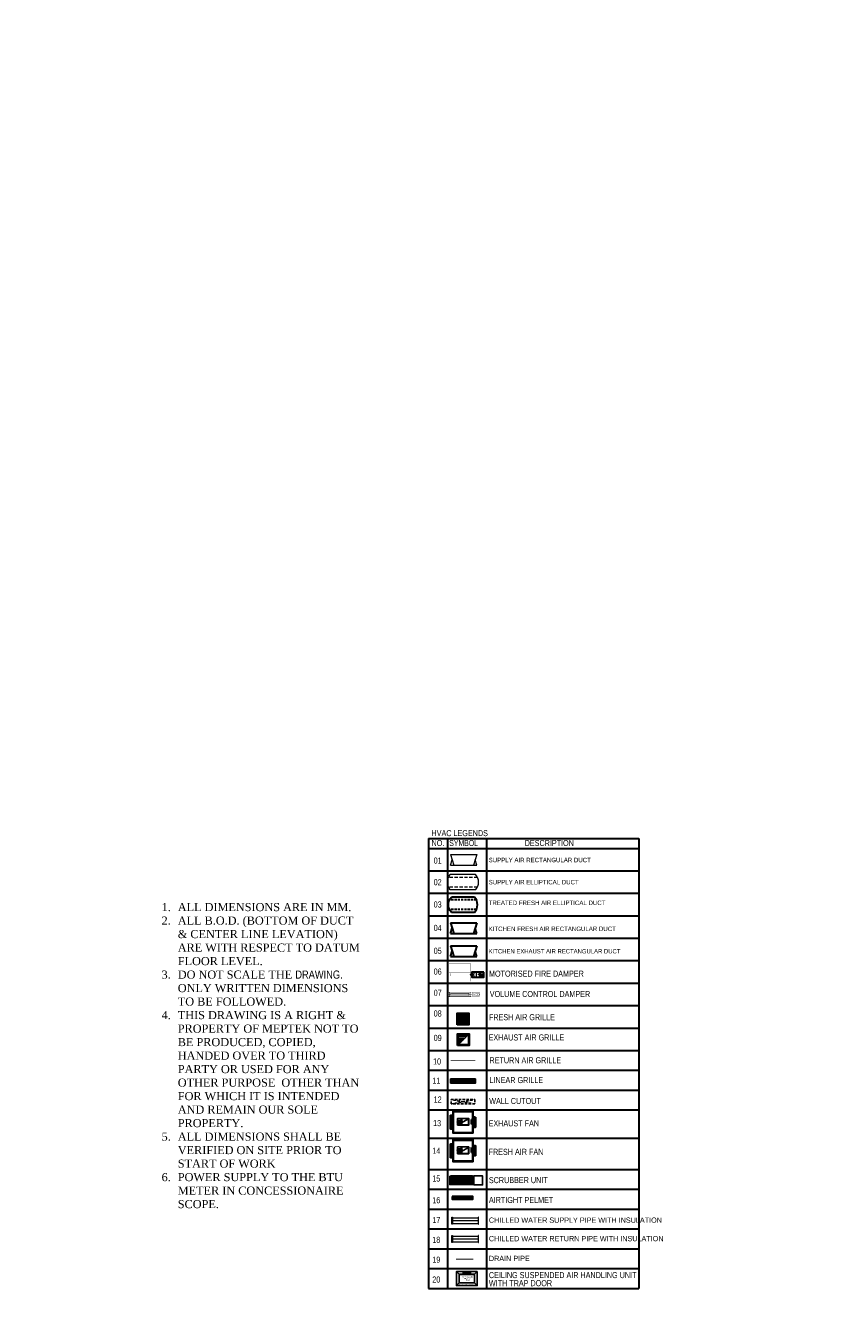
# Model space of a CAD drawing. Header units: millimetres. Extents: x -125266 to 274256, y -711690 to -301689.
# Tile 3 of 256: x -102867 to -74989, y -383583 to -339643. Entities that reach past the tile are written whole.
import ezdxf

# ---------------------------------------------------------------- set-up
doc = ezdxf.new("R2010")
doc.units = ezdxf.units.MM
doc.linetypes.add('CENTER2', pattern=[1.125, 0.75, -0.125, 0.125, -0.125])
doc.linetypes.add('HIDDEN', pattern=[0.375, 0.25, -0.125])
for name, color, linetype, lineweight in [('DT- ME-CHWS PIPE', 3, 'Continuous', 0), ('DT-ME-CHWR PIPE', 1, 'Continuous', 0), ('DT-ME-DRAIN PIPE', 150, 'Continuous', 0), ('HVAC-Kitchen Exhaust Air Duct', 30, 'Continuous', 30), ('HVAC-Kitchen Fresh Air Duct', 102, 'Continuous', 30), ('MEPTEK -VCD', 5, 'Continuous', 25), ('MEPTEK HVAC-Kitchen Fresh Air Duct', 3, 'Continuous', 30), ('MEPTEK RA DUCT', 5, 'Continuous', 30), ('MEPTEK SA DUCT', 6, 'Continuous', 9), ('MEPTEK-EAD', 30, 'Continuous', 30), ('MEPTEK-HVAC-MFD', 5, 'Continuous', 30), ('MEPTEK-KFAD', 102, 'Continuous', 30), ('MEPTEK-PALMATE', 7, 'Continuous', 30), ('MEPTEK-SHEET', 7, 'Continuous', 30), ('MEPTEK-TEXT1', 7, 'Continuous', 30)]:
    doc.layers.add(name, color=color, linetype=linetype, lineweight=lineweight)
doc.layers.add('MEPTEK-UNITS', color=1, linetype='Continuous')
doc.layers.add('MEPTEL LINEAR GRILL', color=5, linetype='Continuous')
doc.styles.get("Standard").update_dxf_attribs({"font": 'ARIALN.TTF'})
doc.styles.add('SW-TEXT-1', font='romans.shx', dxfattribs={"width": 0.9})
doc.dimstyles.new('SA DESIGN', dxfattribs={"dimtxt": 10, "dimasz": 4, "dimexe": 1, "dimexo": 1, "dimgap": 1, "dimtad": 0, "dimtih": 1, "dimtoh": 1, "dimdec": 0, "dimzin": 0, "dimdsep": 46, "dimtxsty": 'Standard', "dimcen": 0.09, "dimclrd": 7, "dimclre": 1, "dimclrt": 256, "dimadec": 0, "dimazin": 0, "dimtfac": 1, "dimtdec": 0, "dimtofl": 0, "dimtmove": 1, "dimatfit": 3, "dimfxl": 0, "dimtolj": 1, "dimtzin": 0, "dimarcsym": 0})

# ---------------------------------------------------------------- blocks, each defined once
blk = doc.blocks.new('*U1606')
at = {"const_width": 10}
for points in [[(-25, 50), (492, 50)], [(-22, 0), (514, 0), (514, 41)], [(-25, -50), (492, -50)]]:
    blk.add_lwpolyline(points, dxfattribs=at)
for points in [[(0, 50), (467, 50), (467, -50), (0, -50)], [(514, 41), (679, 41), (679, -41), (514, -41)]]:
    blk.add_lwpolyline(points, close=True, dxfattribs=at)
at = {"color": 1, "const_width": 10}
blk.add_lwpolyline([(25, 25), (442, 25), (442, -25), (25, -25)], close=True, dxfattribs=at)
at = {"insert": (531, 23), "char_height": 50, "attachment_point": 1}
blk.add_mtext_dynamic_manual_height_columns('VCD', width=59.68, gutter_width=10, heights=[0], dxfattribs=at)
blk = doc.blocks.new('*U1598')
at = {"layer": 'MEPTEK-HVAC-MFD', "const_width": 5}
for points in [[(0, 600), (-25, 600)], [(700, 600), (725, 600)], [(-25, 150), (0, 150), (0, 300), (-25, 300)], [(0, 0), (-25, 0)], [(30, 225), (0, 225)], [(700, 225), (670, 225)], [(725, 150), (700, 150), (700, 300), (725, 300)], [(700, 0), (725, 0)]]:
    blk.add_lwpolyline(points, dxfattribs=at)
at = {"layer": 'MEPTEK-HVAC-MFD'}
for points, const_width in [([(0, 600), (700, 600), (700, 300), (0, 300)], 5), ([(0, 200), (0, 250), (-25, 250), (-25, 200)], 3), ([(0, 300), (700, 300), (700, 150), (0, 150)], 5), ([(0, 0), (700, 0), (700, 150), (0, 150)], 5), ([(30, 270), (670, 270), (670, 180), (30, 180)], 5)]:
    blk.add_lwpolyline(points, close=True, dxfattribs=dict(at, const_width=const_width))
for points in [[(-466, 310), (-60, 310), (-60, 140), (-466, 140)], [(-60, 220), (-25, 220), (-25, 230), (-60, 230)]]:
    blk.add_lwpolyline(points, close=True, dxfattribs=at)
at = {"layer": 'MEPTEK-HVAC-MFD', "style": 'SW-TEXT-1', "width": 0.9}
blk.add_text('MFD', height=150, dxfattribs=at).set_placement((-468, 149))
blk = doc.blocks.new('ASDASDA')
for p, q in [((-150, 100), (150, 100)), ((-150, 50), (150, 50)), ((-150, 0), (150, 0)), ((-150, -50), (150, -50)), ((-150, -100), (150, -100))]:
    blk.add_line(p, q)
for points in [[(-175, -175), (-175, 175), (175, 175), (175, -175)], [(-150, -150), (-150, 150), (150, 150), (150, -150)]]:
    blk.add_lwpolyline(points, close=True)
blk = doc.blocks.new('SADAS')
at = {"color": 250, "lineweight": -3}
for p, q in [((-150, -150), (150, 150)), ((-150, 100), (100, 100)), ((-150, 50), (50, 50)), ((-150, 0), (0, 0)), ((-150, -50), (-50, -50)), ((-150, -100), (-100, -100))]:
    blk.add_line(p, q, dxfattribs=at)
for points in [[(-175, -175), (-175, 175), (175, 175), (175, -175)], [(-150, -150), (-150, 150), (150, 150), (150, -150)]]:
    blk.add_lwpolyline(points, close=True)
blk = doc.blocks.new('*U1605')
at = {"color": 8}
for p, q in [((25, 150), (1105, 150)), ((25, 125), (1105, 125)), ((25, 100), (1105, 100)), ((25, 75), (1105, 75)), ((25, 50), (1105, 50))]:
    blk.add_line(p, q, dxfattribs=at)
blk.add_lwpolyline([(0, 0), (0, 200), (1130, 200), (1130, 0)], close=True)
at = {"color": 1}
blk.add_lwpolyline([(25, 25), (25, 175), (1105, 175), (1105, 25)], close=True, dxfattribs=at)
blk = doc.blocks.new('SCRUBBER')
at = {"layer": 'MEPTEK-UNITS', "true_color": 0x991b1e}
h = blk.add_hatch(dxfattribs=at)
h.set_pattern_fill('ANSI31', color=244, scale=10)
h.set_pattern_definition([(45, (-503545.953, 848610.544), (-22.4506403, 22.4506403), [])])
h.paths.add_polyline_path([(-250, -260), (250, -260), (250, -970), (-250, -970)])
h.paths.add_polyline_path([(-250, -160), (250, -160), (250, 550), (-250, 550)])
at = {"ltscale": 2}
blk.add_line((250, -160), (250, -260), dxfattribs=at)
at = {"layer": 'MEPTEK-UNITS', "const_width": 5}
for points in [[(-310, 550), (-360, 550), (-360, -970), (-310, -970)], [(310, 625), (310, -1045), (-310, -1045), (-310, 625)], [(310, 550), (360, 550), (360, -970), (310, -970)]]:
    blk.add_lwpolyline(points, close=True, dxfattribs=at)
at = {"layer": 'MEPTEK-UNITS'}
blk.add_lwpolyline([(285, 600), (285, -1020), (-285, -1020), (-285, 600)], close=True, dxfattribs=at)
at = {"layer": 'MEPTEK-UNITS', "color": 244, "true_color": 0x991b1e}
for points in [[(-250, -160), (250, -160), (250, 550), (-250, 550)], [(-250, -260), (250, -260), (250, -970), (-250, -970)]]:
    blk.add_lwpolyline(points, close=True, dxfattribs=at)
at = {"layer": 'MEPTEK-UNITS', "color": 6}
blk.add_lwpolyline([(-310, -1045), (310, -1045), (310, -1645), (-310, -1645)], close=True, dxfattribs=at)
blk = doc.blocks.new('CHW-AHU')
at = {"layer": 'MEPTEK-UNITS'}
h = blk.add_hatch(color=256, dxfattribs=at)
h.dxf.hatch_style = 1
h.paths.add_polyline_path([(-44635, -346725), (-44635, -346750), (-44660, -346750), (-44660, -346700), (-44610, -346700), (-44610, -346725)])
h = blk.add_hatch(color=256, dxfattribs=at)
h.dxf.hatch_style = 1
h.paths.add_polyline_path([(-43685, -346723), (-43685, -346748), (-43660, -346748), (-43660, -346698), (-43710, -346698), (-43710, -346723)])
h = blk.add_hatch(color=256, dxfattribs=at)
h.dxf.hatch_style = 1
h.paths.add_polyline_path([(-44635, -348445), (-44635, -348420), (-44660, -348420), (-44660, -348470), (-44610, -348470), (-44610, -348445)])
h = blk.add_hatch(color=256, dxfattribs=at)
h.dxf.hatch_style = 1
h.paths.add_polyline_path([(-43685, -348443), (-43685, -348418), (-43660, -348418), (-43660, -348468), (-43710, -348468), (-43710, -348443)])
for p, q in [((-44660, -346701), (-44960, -346400)), ((-43660, -346700), (-43360, -346398)), ((-44960, -348770), (-44660, -348468)), ((-43360, -348768), (-43660, -348467))]:
    blk.add_line(p, q, dxfattribs=at)
at = {"layer": 'MEPTEK-UNITS', "color": 8}
for p, q in [((-44860, -347184), (-44860, -347984)), ((-44835, -347159), (-44835, -348009)), ((-44810, -347184), (-44810, -347984)), ((-44785, -347159), (-44785, -348009)), ((-44760, -347134), (-44760, -348034)), ((-44660, -347184), (-44760, -347184)), ((-44660, -347984), (-44760, -347984))]:
    blk.add_line(p, q, dxfattribs=at)
at = {"layer": 'MEPTEK-UNITS'}
for points in [[(-44960, -346400), (-43360, -346398), (-43360, -348768), (-44960, -348770)], [(-44660, -346700), (-43660, -346698), (-43660, -348468), (-44660, -348470)], [(-44635, -346725), (-44635, -346750), (-44660, -346750), (-44660, -346700), (-44610, -346700), (-44610, -346725)], [(-44635, -346725), (-43685, -346723), (-43685, -348443), (-44635, -348445)], [(-43685, -346723), (-43685, -346748), (-43660, -346748), (-43660, -346698), (-43710, -346698), (-43710, -346723)], [(-44635, -348445), (-44635, -348420), (-44660, -348420), (-44660, -348470), (-44610, -348470), (-44610, -348445)], [(-43685, -348443), (-43685, -348418), (-43660, -348418), (-43660, -348468), (-43710, -348468), (-43710, -348443)]]:
    blk.add_lwpolyline(points, close=True, dxfattribs=at)
at = {"layer": 'MEPTEK-UNITS', "color": 8}
for points in [[(-44860, -347184), (-44835, -347159), (-44810, -347184), (-44785, -347159), (-44760, -347184)], [(-44860, -347984), (-44835, -348009), (-44810, -347984), (-44785, -348009), (-44760, -347984)]]:
    blk.add_lwpolyline(points, dxfattribs=at)
at = {"layer": 'MEPTEK-UNITS', "char_height": 125, "attachment_point": 2, "rotation": 90}
for s, width, insert in [('9.3 TR CS-AHU ', 1145.44, (-44398, -347522)), ('{\\T0.8;1770 L x 1000 W x 610 H}', 1806.5, (-43511, -347616)), ('{\\T0.8;4300 CFM}', 888.98, (-44225, -347533)), ('{\\T0.8;HT- 610}', 419.67, (-44056, -347522))]:
    blk.add_mtext_dynamic_manual_height_columns(s, width=width, gutter_width=10, heights=[0], dxfattribs=dict(at, insert=insert))

msp = doc.modelspace()

# ---------------------------------------------------------------- hatches: boundary and pattern name
at = {"layer": 'MEPTEK-PALMATE'}
h = msp.add_hatch(dxfattribs=at)
h.set_pattern_fill('AR-B88', color=256, scale=10, angle=-540)
h.set_pattern_definition([(180, (-83430.84, -419340.97), (4e-06, -80), []), (270, (-83430.844, -419340.97), (40.000004, -80), [80, -80])])
h.paths.add_polyline_path([(-88276.4, -379686.1), (-88276.4, -379786.3), (-87562.6, -379786.3), (-87562.6, -379686.1)])
at = {"layer": 'MEPTEK-UNITS'}
h = msp.add_hatch(dxfattribs=at)
h.set_pattern_fill('ANSI31', color=256, scale=46.01466, angle=-225)
h.set_pattern_definition([(180, (-86089.6897, -377768.246), (-7e-15, -5.751832), [])])
h.paths.add_polyline_path([(-88087.6, -377172.8), (-88087.6, -377101, 0.3552028)])
h.paths.add_polyline_path([(-88087.6, -377101), (-88087.6, -377172.8, 0.0739182), (-88075.3, -377184.1), (-88075.3, -377089.8, 0.0739182)])
h = msp.add_hatch(dxfattribs=at)
h.set_pattern_fill('ANSI31', color=256, scale=46.01466, angle=-225)
h.set_pattern_definition([(180, (-86089.6897, -377768.246), (-7e-15, -5.751832), [])])
h.paths.add_polyline_path([(-88073.8, -377184.1), (-87961.9, -377184.1), (-87961.9, -377089.8), (-88073.8, -377089.8)])
h = msp.add_hatch(dxfattribs=at)
h.set_pattern_fill('ANSI31', color=256, scale=46.01466, angle=-225)
h.set_pattern_definition([(180, (-86089.6897, -378743.985), (-7e-15, -5.751832), [])])
h.paths.add_polyline_path([(-88087.6, -378148.5), (-88087.6, -378076.8, 0.3552028)])
h.paths.add_polyline_path([(-88087.6, -378076.8), (-88087.6, -378148.5, 0.0739182), (-88075.3, -378159.8), (-88075.3, -378065.5, 0.0739182)])
h = msp.add_hatch(dxfattribs=at)
h.set_pattern_fill('ANSI31', color=256, scale=46.01466, angle=-225)
h.set_pattern_definition([(180, (-86089.6897, -378743.985), (-7e-15, -5.751832), [])])
h.paths.add_polyline_path([(-88073.8, -378159.8), (-87961.9, -378159.8), (-87961.9, -378065.5), (-88073.8, -378065.5)])

# ---------------------------------------------------------------- linework, layer by layer
at = {"layer": 'DT- ME-CHWS PIPE', "lineweight": 5, "ltscale": 25}
for p, q in [((-88265.3, -380415.3), (-87369.8, -380415.3)), ((-88265.3, -380613.5), (-87369.8, -380613.5))]:
    msp.add_line(p, q, dxfattribs=at)
at = {"layer": 'DT- ME-CHWS PIPE', "color": 7, "linetype": 'CENTER2', "lineweight": 5, "ltscale": 25}
for p, q in [((-88265.3, -380514.4), (-87369.8, -380514.4)), ((-88265.3, -381143), (-87369.8, -381143))]:
    msp.add_line(p, q, dxfattribs=at)
at = {"layer": 'DT- ME-CHWS PIPE', "lineweight": 5, "ltscale": 25}
for points in [[(-88265.3, -380395.5), (-88265.3, -380633.3), (-88281.1, -380633.3), (-88281.1, -380395.5)], [(-87385.6, -380395.5), (-87385.6, -380633.3), (-87369.8, -380633.3), (-87369.8, -380395.5)]]:
    msp.add_lwpolyline(points, close=True, dxfattribs=at)
at = {"layer": 'DT-ME-CHWR PIPE', "lineweight": 5, "ltscale": 25}
for p, q in [((-88265.3, -381043.9), (-87369.8, -381043.9)), ((-88265.3, -381242.1), (-87369.8, -381242.1))]:
    msp.add_line(p, q, dxfattribs=at)
for points in [[(-88265.3, -381024.1), (-88265.3, -381261.9), (-88281.1, -381261.9), (-88281.1, -381024.1)], [(-87385.6, -381024.1), (-87385.6, -381261.9), (-87369.8, -381261.9), (-87369.8, -381024.1)]]:
    msp.add_lwpolyline(points, close=True, dxfattribs=at)
at = {"layer": 'DT-ME-DRAIN PIPE', "lineweight": 30, "const_width": 32}
msp.add_lwpolyline([(-88140.3, -381830.3), (-87552.8, -381830.3)], dxfattribs=at)
at = {"layer": 'HVAC-Kitchen Exhaust Air Duct', "ltscale": 0.005}
for p, q in [((-88326.6, -371118, 0), (-88217.5, -371485.7, 0)), ((-88326.6, -371118, 0), (-87431.6, -371118, 0)), ((-87431.6, -371118, 0), (-87540.6, -371485.7, 0)), ((-88326.6, -371485.7, 0), (-88272.1, -371301.8, 0)), ((-88326.6, -371485.7, 0), (-87431.6, -371485.7, 0)), ((-87431.6, -371485.7, 0), (-87486.1, -371301.8, 0))]:
    msp.add_line(p, q, dxfattribs=at)
at = {"layer": 'HVAC-Kitchen Fresh Air Duct', "ltscale": 0.005}
for p, q in [((-88326.6, -370332.3, 0), (-88217.5, -370700.1, 0)), ((-88326.6, -370332.3, 0), (-87431.6, -370332.3, 0)), ((-87431.6, -370332.3, 0), (-87540.6, -370700.1, 0)), ((-88326.6, -370700.1, 0), (-88272.1, -370516.2, 0)), ((-88326.6, -370700.1, 0), (-87431.6, -370700.1, 0)), ((-87431.6, -370700.1, 0), (-87486.1, -370516.2, 0))]:
    msp.add_line(p, q, dxfattribs=at)
at = {"layer": 'MEPTEK HVAC-Kitchen Fresh Air Duct', "color": 2, "linetype": 'HIDDEN', "lineweight": -2, "ltscale": 350}
for p, q in [((-88310.4, -376374.1), (-87493.5, -376374.1)), ((-88310.4, -376524.1), (-88310.4, -376374.1)), ((-88310.4, -376524.1), (-87493.5, -376374.1)), ((-87493.5, -376524.1), (-88310.4, -376374.1)), ((-87493.5, -376524.1), (-88310.4, -376524.1)), ((-87493.5, -376374.1), (-87493.5, -376524.1))]:
    msp.add_line(p, q, dxfattribs=at)
at = {"layer": 'MEPTEK RA DUCT', "const_width": 25, "elevation": 16.6}
msp.add_lwpolyline([(-88324.6, -375044.9), (-87475.6, -375044.9)], dxfattribs=at)
at = {"layer": 'MEPTEK SA DUCT'}
for p, q in [((-88326.6, -367992.9, 0), (-88217.5, -368360.7, 0)), ((-88326.6, -367992.9, 0), (-87431.6, -367992.9, 0)), ((-88326.6, -368360.7, 0), (-88272.1, -368176.8, 0)), ((-87431.6, -367992.9, 0), (-87540.6, -368360.7, 0)), ((-87431.6, -368360.7, 0), (-87486.1, -368176.8, 0)), ((-88326.6, -368360.7, 0), (-87431.6, -368360.7, 0)), ((-87472.3, -368679.9), (-88334.9, -368679.9)), ((-87472.3, -369204.9), (-88334.9, -369204.9))]:
    msp.add_line(p, q, dxfattribs=at)
at = {"layer": 'MEPTEK SA DUCT', "linetype": 'HIDDEN', "ltscale": 450}
for p, q in [((-87405.6, -368779.9), (-88401.6, -368779.9)), ((-87405.6, -369104.9), (-88401.6, -369104.9))]:
    msp.add_line(p, q, dxfattribs=at)
at = {"layer": 'MEPTEK SA DUCT'}
for points in [[(-88334.9, -369204.9, -0.3899651), (-88334.9, -368679.9, -1)], [(-87472.3, -369204.9, 0.3899651), (-87472.3, -368679.9, 1)]]:
    msp.add_lwpolyline(points, format="xyb", dxfattribs=at)
at = {"layer": 'MEPTEK-KFAD'}
for p, q in [((-87508.5, -369446.3), (-88298.7, -369446.3)), ((-87508.5, -369971.3), (-88298.7, -369971.3))]:
    msp.add_line(p, q, dxfattribs=at)
at = {"layer": 'MEPTEK-KFAD', "linetype": 'HIDDEN', "ltscale": 300}
for p, q in [((-87441.8, -369546.3), (-88365.4, -369546.3)), ((-87441.8, -369871.3), (-88365.4, -369871.3))]:
    msp.add_line(p, q, dxfattribs=at)
at = {"layer": 'MEPTEK-KFAD'}
for points in [[(-88298.7, -369971.3, -0.3899651), (-88298.7, -369446.3, -1)], [(-87508.5, -369971.3, 0.3899651), (-87508.5, -369446.3, 1)]]:
    msp.add_lwpolyline(points, format="xyb", dxfattribs=at)
at = {"layer": 'MEPTEK-PALMATE'}
msp.add_lwpolyline([(-88276.4, -379686.1), (-88276.4, -379786.3), (-87562.6, -379786.3), (-87562.6, -379686.1)], close=True, dxfattribs=at)
at = {"layer": 'MEPTEK-TEXT1'}
for p, q in [((-89081.1, -367443.6), (-81888.6, -367443.6)), ((-89081.1, -367443.6), (-89081.1, -382835.3)), ((-88433.6, -367443.6), (-88433.6, -382835.3)), ((-87101, -367443.6), (-87101, -382835.3)), ((-81888.6, -367443.6), (-81888.6, -382835.3)), ((-89081.1, -367782.8), (-81888.6, -367782.8)), ((-89081.1, -368550.8), (-81888.6, -368550.8)), ((-89081.1, -369318.9), (-81888.6, -369318.9)), ((-89081.1, -370087), (-81888.6, -370087)), ((-89081.1, -370855.1), (-81888.6, -370855.1)), ((-89081.1, -371623.2), (-81888.6, -371623.2)), ((-89081.1, -372391.3), (-81888.6, -372391.3)), ((-89081.1, -373159.3), (-81888.6, -373159.3)), ((-89081.1, -373927.4), (-81888.6, -373927.4)), ((-89081.1, -374695.5), (-81888.6, -374695.5)), ((-89081.1, -375373.8), (-81888.6, -375373.8)), ((-89081.1, -376052.1), (-81888.6, -376052.1)), ((-89081.1, -376730.4), (-81888.6, -376730.4)), ((-89081.1, -377695.9), (-81888.6, -377695.9)), ((-89081.1, -378765.4), (-81888.6, -378765.4)), ((-89081.1, -379443.7), (-81888.6, -379443.7)), ((-89081.1, -380122), (-81888.6, -380122)), ((-89081.1, -380800.3), (-81888.6, -380800.3)), ((-89081.1, -381478.7), (-81888.6, -381478.7)), ((-89081.1, -382157), (-81888.6, -382157)), ((-89081.1, -382835.3), (-81888.6, -382835.3))]:
    msp.add_line(p, q, dxfattribs=at)
at = {"layer": 'MEPTEK-UNITS', "color": 8}
for p, q in [((-88344.7, -376911.5), (-88344.7, -377386.5)), ((-88331.4, -376911.5), (-88344.7, -376911.5)), ((-88318.1, -376898.2), (-88331.4, -376911.5)), ((-88331.4, -376911.5), (-88331.4, -377386.5)), ((-88318.1, -376898.2), (-88318.1, -377399.8)), ((-88304.8, -376911.5), (-88318.1, -376898.2)), ((-88291.4, -376898.2), (-88304.8, -376911.5)), ((-88304.8, -376911.5), (-88304.8, -377386.5)), ((-88291.4, -376898.2), (-88291.4, -377399.8)), ((-88278.1, -376911.5), (-88291.4, -376898.2)), ((-88278.1, -376884.9), (-88278.1, -377413.2)), ((-88251.5, -376911.5), (-88278.1, -376911.5)), ((-87551.5, -376973.6), (-87524.8, -376973.6)), ((-87524.8, -376946.9), (-87524.8, -377350.7)), ((-87524.8, -376973.6), (-87511.5, -376960.2)), ((-87511.5, -376960.2), (-87511.5, -377337.3)), ((-87511.5, -376960.2), (-87498.2, -376973.6)), ((-87498.2, -376973.6), (-87484.8, -376960.2)), ((-87498.2, -376973.6), (-87498.2, -377324)), ((-87484.8, -376960.2), (-87484.8, -377337.3)), ((-87484.8, -376960.2), (-87471.5, -376973.6)), ((-87471.5, -376973.6), (-87471.5, -377324)), ((-87471.5, -376973.6), (-87458.2, -376973.6)), ((-87458.2, -376973.6), (-87458.2, -377324)), ((-88331.4, -377386.5), (-88344.7, -377386.5)), ((-88318.1, -377399.8), (-88331.4, -377386.5)), ((-88304.8, -377386.5), (-88318.1, -377399.8)), ((-88291.4, -377399.8), (-88304.8, -377386.5)), ((-88278.1, -377386.5), (-88291.4, -377399.8)), ((-88251.5, -377386.5), (-88278.1, -377386.5)), ((-87551.5, -377324), (-87524.8, -377324)), ((-87524.8, -377324), (-87511.5, -377337.3)), ((-87511.5, -377337.3), (-87498.2, -377324)), ((-87498.2, -377324), (-87484.8, -377337.3)), ((-87484.8, -377337.3), (-87471.5, -377324)), ((-87471.5, -377324), (-87458.2, -377324)), ((-88318.1, -377873.9), (-88331.4, -377887.3)), ((-88318.1, -377873.9), (-88318.1, -378375.6)), ((-88304.8, -377887.3), (-88318.1, -377873.9)), ((-88291.4, -377873.9), (-88304.8, -377887.3)), ((-88291.4, -377873.9), (-88291.4, -378375.6)), ((-88278.1, -377887.3), (-88291.4, -377873.9)), ((-88278.1, -377860.6), (-88278.1, -378388.9)), ((-88344.7, -377887.3), (-88344.7, -378362.3)), ((-88331.4, -377887.3), (-88344.7, -377887.3)), ((-88331.4, -377887.3), (-88331.4, -378362.3)), ((-88304.8, -377887.3), (-88304.8, -378362.3)), ((-88251.5, -377887.3), (-88278.1, -377887.3)), ((-87551.5, -377949.3), (-87524.8, -377949.3)), ((-87551.5, -378299.8), (-87524.8, -378299.8)), ((-87524.8, -377922.7), (-87524.8, -378326.4)), ((-87524.8, -377949.3), (-87511.5, -377936)), ((-87524.8, -378299.8), (-87511.5, -378313.1)), ((-87511.5, -377936), (-87511.5, -378313.1)), ((-87511.5, -377936), (-87498.2, -377949.3)), ((-87511.5, -378313.1), (-87498.2, -378299.8)), ((-87498.2, -377949.3), (-87484.8, -377936)), ((-87498.2, -377949.3), (-87498.2, -378299.8)), ((-87498.2, -378299.8), (-87484.8, -378313.1)), ((-87484.8, -377936), (-87484.8, -378313.1)), ((-87484.8, -377936), (-87471.5, -377949.3)), ((-87484.8, -378313.1), (-87471.5, -378299.8)), ((-87471.5, -377949.3), (-87471.5, -378299.8)), ((-87471.5, -377949.3), (-87458.2, -377949.3)), ((-87471.5, -378299.8), (-87458.2, -378299.8)), ((-87458.2, -377949.3), (-87458.2, -378299.8)), ((-88331.4, -378362.3), (-88344.7, -378362.3)), ((-88318.1, -378375.6), (-88331.4, -378362.3)), ((-88304.8, -378362.3), (-88318.1, -378375.6)), ((-88291.4, -378375.6), (-88304.8, -378362.3)), ((-88278.1, -378362.3), (-88291.4, -378375.6)), ((-88251.5, -378362.3), (-88278.1, -378362.3))]:
    msp.add_line(p, q, dxfattribs=at)
at = {"layer": 'MEPTEK-UNITS'}
for p, q in [((-87961.9, -377089.8), (-88075.3, -377089.8)), ((-88075.3, -377184.1), (-88075.3, -377089.8)), ((-88075.3, -377089.8), (-87946.2, -377089.8)), ((-87961.9, -377184.1), (-88075.3, -377184.1)), ((-87961.9, -377184.1), (-87961.9, -377089.8)), ((-87935.6, -377130), (-87961.9, -377089.8)), ((-87961.9, -377184.1), (-87935.6, -377143.8)), ((-87960, -377240.4), (-87960, -377019.6)), ((-87946.2, -377240.4), (-87946.2, -377019.6)), ((-87910.7, -377130), (-87935.6, -377130)), ((-87935.6, -377143.8), (-87935.6, -377130)), ((-87910.7, -377143.8), (-87935.6, -377143.8)), ((-87961.9, -378065.5), (-88075.3, -378065.5)), ((-88075.3, -378159.8), (-88075.3, -378065.5)), ((-88075.3, -378065.5), (-87946.2, -378065.5)), ((-87961.9, -378159.8), (-88075.3, -378159.8)), ((-87961.9, -378159.8), (-87961.9, -378065.5)), ((-87935.6, -378105.8), (-87961.9, -378065.5)), ((-87961.9, -378159.8), (-87935.6, -378119.6)), ((-87960, -378216.2), (-87960, -377995.3)), ((-87946.2, -378216.2), (-87946.2, -377995.3)), ((-87910.7, -378105.8), (-87935.6, -378105.8)), ((-87935.6, -378119.6), (-87935.6, -378105.8)), ((-87910.7, -378119.6), (-87935.6, -378119.6))]:
    msp.add_line(p, q, dxfattribs=at)
for points in [[(-87551.5, -377524), (-87551.5, -376774), (-88251.5, -376774), (-88251.5, -377524)], [(-87576.5, -377499), (-87576.5, -376799), (-88226.5, -376799), (-88226.5, -377499)], [(-88087.6, -377254.3), (-88087.6, -377019.6), (-87702.1, -377019.6), (-87702.1, -377254.3)], [(-88073.8, -377240.4), (-87716, -377033.4), (-87716, -377240.4)], [(-87551.5, -378499.8), (-87551.5, -377749.8), (-88251.5, -377749.8), (-88251.5, -378499.8)], [(-87576.5, -378474.8), (-87576.5, -377774.8), (-88226.5, -377774.8), (-88226.5, -378474.8)], [(-88087.6, -378230), (-88087.6, -377995.3), (-87702.1, -377995.3), (-87702.1, -378230)], [(-88073.8, -378216.2), (-87716, -378009.1), (-87716, -378216.2)]]:
    msp.add_lwpolyline(points, close=True, dxfattribs=at)
at = {"layer": 'MEPTEK-UNITS', "const_width": 4.6}
for points in [[(-87742, -377236.5), (-87627, -377236.5), (-87627, -377028.2), (-87742, -377028.2)], [(-87627, -377244), (-87619.5, -377244), (-87619.5, -377020.7), (-87627, -377020.7)], [(-87742, -378212.2), (-87627, -378212.2), (-87627, -378003.9), (-87742, -378003.9)], [(-87627, -378219.7), (-87619.5, -378219.7), (-87619.5, -377996.4), (-87627, -377996.4)]]:
    msp.add_lwpolyline(points, close=True, dxfattribs=at)
at = {"layer": 'MEPTEK-UNITS'}
for centre in [(-88043.5, -377136.9), (-88043.5, -378112.7)]:
    msp.add_arc(centre, 56.9, 123.9796, 236.0204, dxfattribs=at)

# ---------------------------------------------------------------- block references
at = {"layer": 'MEPTEK -VCD', "xscale": 1.524, "yscale": 1.524, "zscale": 1.524}
msp.add_blockref('*U1606', (-88369.6, -372778.3, -0.6), dxfattribs=at)
at = {"layer": 'MEPTEK-EAD', "ltscale": 50, "xscale": 1.161142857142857, "yscale": 1.161142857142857, "zscale": 1.161142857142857}
msp.add_blockref('SADAS', (-87887.8, -374327.6), dxfattribs=at)
at = {"layer": 'MEPTEK-HVAC-MFD', "xscale": -1}
msp.add_blockref('*U1598', (-87657.1, -372330.2, -0.6), dxfattribs=at)
at = {"layer": 'MEPTEK-KFAD', "xscale": 1.128888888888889, "yscale": 1.128888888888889, "zscale": 1.128888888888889}
msp.add_blockref('ASDASDA', (-87903.4, -373620.4, 29.7), dxfattribs=at)
at = {"layer": 'MEPTEK-UNITS', "xscale": 0.5, "yscale": 0.5, "zscale": 0.5, "rotation": 90}
msp.add_blockref('SCRUBBER', (-88052.1, -379140), dxfattribs=at)
at = {"layer": 'MEPTEK-UNITS', "color": 2, "xscale": 0.3, "yscale": 0.3, "zscale": 0.3, "rotation": 270.0137990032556}
msp.add_blockref('CHW-AHU', (16508.1, -395719.6), dxfattribs=at)
at = {"layer": 'MEPTEL LINEAR GRILL', "xscale": 0.7514792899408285, "yscale": 0.7514792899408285, "zscale": 0.7514792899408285}
msp.add_blockref('*U1605', (-88324.6, -375816.6, 16.6), dxfattribs=at)

# ---------------------------------------------------------------- texts
at = {"layer": 'MEPTEK-SHEET', "insert": (-98215.1, -369652.6), "char_height": 277.0199, "width": 6856.244, "attachment_point": 1}
msp.add_mtext('\\pi-554.03989,l554.03989,t554.03989;{\\fTimes New Roman|b0|i0|c0|p18;1.^IALL DIMENSIONS ARE IN MM.\\P2.^IALL B.O.D. (BOTTOM OF DUCT & CENTER LINE LEVATION) ARE WITH RESPECT TO DATUM FLOOR LEVEL.\\P3.^IDO NOT SCALE THE }DRAWING. {\\fTimes New Roman|b0|i0|c0|p18;ONLY WRITTEN DIMENSIONS TO BE FOLLOWED.\\P4.^ITHIS DRAWING IS A RIGHT & PROPERTY OF MEPTEK NOT TO BE PRODUCED, COPIED, HANDED OVER TO THIRD PARTY OR USED FOR ANY OTHER PURPOSE  OTHER THAN FOR WHICH IT IS INTENDED AND REMAIN OUR SOLE PROPERTY.\\P5.^IALL DIMENSIONS SHALL BE VERIFIED ON SITE PRIOR TO START OF WORK\\P6.^IPOWER SUPPLY TO THE BTU METER IN CONCESSIONAIRE SCOPE.}', dxfattribs=at)
at = {"layer": 'MEPTEK-TEXT1'}
for s, height, p in [('HVAC LEGENDS', 206.7, (-88978.7, -367364.2)), ('NO.', 206.7, (-88977.6, -367703.5)), ('DESCRIPTION', 206.7, (-85790.4, -367703.5)), ('01', 206.7, (-88905.6, -368302.8)), ('SUPPLY AIR RECTANGULAR DUCT', 152, (-87021.9, -368257.3)), ('02', 206.7, (-88905.6, -369042.1)), ('SUPPLY AIR ELLIPTICAL DUCT', 152, (-87021.9, -369013)), ('03', 206.7, (-88905.6, -369804.7)), ('TREATED FRESH AIR ELLIPTICAL DUCT', 152, (-87021.9, -369721)), ('04', 206.7, (-88905.6, -370606.5)), ('KITCHEN FRESH AIR RECTANGULAR DUCT', 152, (-87021.9, -370611.8)), ('05', 206.7, (-88905.6, -371390.1)), ('KITCHEN EXHAUST AIR RECTANGULAR DUCT', 148, (-87021.9, -371375.6)), ('06', 206.7, (-88905.6, -372100)), ('MOTORISED FIRE DAMPER', 206.7, (-87011.4, -372170.8)), ('07', 206.7, (-88905.6, -372824.2)), ('VOLUME CONTROL DAMPER', 206.7, (-86984.4, -372866.9)), ('08', 206.7, (-88905.6, -373533.8)), ('FRESH AIR GRILLE', 206.7, (-87013.8, -373660.6)), ('09', 206.7, (-88905.6, -374368.7)), ('EXHAUST AIR GRILLE', 206.7, (-87024.5, -374353.2)), ('10', 206.7, (-88925.1, -375175.2)), ('RETURN AIR GRILLE', 206.7, (-86994.7, -375133.1)), ('11', 206.7, (-88951.2, -375833.7)), ('LINEAR GRILLE', 206.7, (-86994.7, -375811.4)), ('12', 206.7, (-88905.6, -376475.3)), ('WALL CUTOUT', 206.7, (-87004.3, -376526.1)), ('13', 206.7, (-88925.1, -377283.6)), ('EXHAUST FAN', 206.7, (-87024.5, -377290)), ('14', 206.7, (-88951.2, -378230.7)), ('FRESH AIR FAN', 206.7, (-87024.5, -378265.7)), ('15', 206.7, (-88951.2, -379178)), ('SCRUBBER UNIT', 206.7, (-87015.2, -379232.9)), ('16', 206.7, (-88951.2, -379920.4)), ('AIRTIGHT PELMET ', 206.7, (-87015.2, -379911.3)), ('17', 206.7, (-88951.2, -380598.7)), ('CHILLED WATER SUPPLY PIPE WITH INSULATION', 180, (-87015.2, -380589.6)), ('18', 206.7, (-88951.2, -381277)), ('CHILLED WATER RETURN PIPE WITH INSULATION ', 180, (-87015.2, -381220.7)), ('19', 206.7, (-88951.2, -381955.3)), ('DRAIN PIPE', 180, (-87015.2, -381899)), ('CEILING SUSPENDED AIR HANDLING UNIT', 206.7, (-87015.2, -382481.7)), ('20', 206.7, (-88951.2, -382633.6)), ('WITH TRAP DOOR', 206.7, (-87015.2, -382758.2))]:
    msp.add_text(s, height=height, dxfattribs=at).set_placement(p)
at = {"layer": 'MEPTEK-TEXT1', "width": 0.8}
msp.add_text('SYMBOL', height=206.7, dxfattribs=at).set_placement((-88372.3, -367703.5))
at = {"layer": 'MEPTEK-TEXT1', "char_height": 350, "attachment_point": 1}
for s, insert, width in [('{\\fCalibri|b0|i0|c0|p34;\\H1.28571x;\\C1;GENERAL GUIDELINES-HVAC :\\P\\fArial Narrow|b0|i0|c0|p34;\\H0.88889x;\\C256;\\P\\fCalibri|b0|i0|c0|p34;\\C4;DUCTING :\\H0.875x;\\P\\pi-1050,l1050,t1050;\\C256;1.^IDUCTING SHALL BE IN ACCORDANCE WITH IS 655, GALVANIZED IRON SHEET TO BE USED FOR ALL DUCTING WORKS. THERMAL INSULATION ON DUCTS SHALL BE 19 MM THICK. CLOSED CELL CLASS “O” BS 476 PART 6-7 FM APPROVED NITRILE RUBBER ELASTOMERIC INSULATION THERMAL CONDUCTIVITY 0.033 WATTS PER METER-KELVIN (W/(M.K)) AT 0°C FOR AIR CONDITIONING DUCTING. \\P2.^ITHERMAL INSULATION ON KITCHEN EXHAUST DUCTING SHALL BE 80 MM THICK ALUMINUM FOIL FACED RESIN BONDED FIBRE GLASS WOOL OF DENSITY NOT LESS THAN 48 KG/M3.\\P3.^ITHERMAL INSULATION ON FRESH AIR, SUPPLY AIR AND RETURN AIR SHALL BE 19MM THICK CLOSED CELL ANTI-MICROBIAL CLASS “O” BS 476 AND PART 6 & 7 FM APPROVED NITRILE RUBBER ELASTOMERIC INSULATION THERMAL CONDUCTIVITY 0.033 WATTS PER METER-KELVIN (W/ (M\\fArial|b0|i0|c0|p34;.\\fCalibri|b0|i0|c0|p34;K)) AT 0°C.\\P4.^IAPPROPRIATE NUMBER OF TRAP DOORS SHALL BE PROVIDED IN KITCHEN EXHAUST DUCTING FOR OIL/GREASE CLEANING PURPOSE.\\P5.^IDUCTING INSTALLATION WITH RESPECT TO FRESH AIR INTAKE, KITCHEN EXHAUST OUT FROM LOCATION UP TO LOUVERS AT FAÇADE SHALL BE IN THE SCOPE OF CONCESSIONER INCLUDING AIR WASHER, EXHAUST FAN SECTION DRY SCRUBBER ETC.\\P6.^IEACH AND EVERY KITCHEN EXHAUST HOOD SHOULD BE EQUIPPED WITH UL LISTED, WET CHEMICAL BASED, MECHANICALLY OPERATED, AUTOMATIC FIRE SUPPRESSION SYSTEM. SEPARATE DRAWING TO BE SUBMITTED FOR HOOD SUPPRESSION SYSTEM.\\P7.^ISUPPORTING OF DUCTING TO BE DONE WITH USING ANGLE 50X 50 X 5MM AND TIE ROD OF SIZE MINIMUM 10 MM DIA/ AS PER DUCT SIZE.\\P8.^IPOST COMPLETION OF ONSITE WORK, CONCESSIONAIRE HAS TO SHARE TESTING AND COMMISSIONING REPORT WITH DIAL.\\P9.^IINTEGRATION WITH FIRE ALARM SYSTEM, SO THAT AHU GET SWITCHED OFF IN CASE OF ANY FIRE INCIDENT.\\P10.^IFOR EQUIPMENT PLACEMENT STRUCTURAL DETAILS TO BE APPROVED BY STRUCTURAL CONSULTANT AND SAME TO BE SHARE WITH DIAL.\\P11.^ITRAP DOOR WITH PROPER ACCESS TO BE PROVIDED FOR FILTER AND COPPER COIL CLEANING.\\P12.^IKITCHEN VENTILATION SHALL COMPLY TO NFPA 96 GUIDELINE.}', (-102876.1, -301696.9), 28043.429), ('{\\fCalibri|b0|i0|c0|p34;\\H1.28571x;\\C1;CHILLED WATER PIPING:-\\H0.77778x;\\P\\pi-1050,l1050,t1050;\\C256;1.^ICHILLED WATER PIPING SHALL BE CONFIRMING TO IS:1239 PART I CLASS ‘C’ HEAVY AND FITTING SHALL BE CONFORMING TO ASTM A-105,3000LBS SOCKET WELD END (UP TO 50MM) & 1S:1239 PART-II HEAVY/ASTM A-234 WPB, GR.B BUTT WELD FITTING ( ABOVE 50NB PIPE SIZE)\\P2.^IPIPING CONNECTION SHOULD BE SOCKET WELDED UP TO 50NB SIZE AND SHALL BE BUTT WELD ABOVE 50NB PIPE SIZE. PIPE FLANGES SHOULD BE CONFIRMING TO ASTM A-105 # 150 SORF AND FLANGE DIMENSION SHOULD BE IN ACCORDANCE WITH ASME/ANSI B 16.5 (150 SORF), FITTING TO FITTING WELDING IS NOT ALLOWED. NOZZLE CONNECTIONS/THREDOLETS/WELDOLETS ARE NOT ALLOWED BY PUNCTURING THE PIPE. ONLY EQUAL/UNEQUAL TEE’S SHALL BE USED FOR BRANCH CONNECTION FROM HEADER. SOCKET WELD END TEE SHOULD BE USED FOR BRANCH CONNECTION (UP-TO -50NB PIPE SIZE) W.R.T TO PRESSURE GAUGE/TEMPERATURE GAUGE/AIR VENT/DRAIN POINT ETC.\\P3.^IPOST INSTALLATION CLEARANCE BY DIAL, CHW PIPING SHALL BE TESTED @15KGF/CM2 HYDROSTATICS PRESSURE FOR 24HRS HOLD TIME AND TESTING SHOULD BE WITNESSED TO DIAL TEAM.\\P4.^ITHERMAL INSULATION ON CHW AND CONDENSATE DRAIN PIPING LINE SHALL BE 25MM THICK. CLOSED CELL ANTI-MICROBIAL CLASS “O” BS 476 AND PART 6 & 7 FM APPROVED NITRILE RUBBER ELASTOMERIC INSULATION THERMAL CONDUCTIVITY 0.033 WATTS PER METER-KELVIN (W/ (M\\fArial|b0|i0|c0|p34;⋅\\fCalibri|b0|i0|c0|p34;K)) AT 0°C.\\P5.^ICONDENSATE DRAIN PIPING SHALL BE COMPLYING TO IS 4985 CLASS 3 UPVC PIPE. SOLVENT CEMENT COMPLYING WITH ASTM D2564 SHALL BE USED FOR JOINTS.\\P6.^IFOR CEILING SUSPENDED CHILLED WATER PIPE:  PIPE SHOULD BE HANGED WITH TIE ROD OF SIZE MINIMUM 10 MM DIA.}', (-102709, -319968), 24849.354)]:
    msp.add_mtext(s, dxfattribs=dict(at, insert=insert, width=width))

# ---------------------------------------------------------------- leaders
at = {"layer": 'MEPTEK-UNITS'}
for points in [[(-87573.3, -377077.1, 0), (-87650.2, -377077.1, 0)], [(-87573.3, -377135.3, 0), (-87650.2, -377135.3, 0)], [(-87573.3, -377191.6, 0), (-87650.2, -377191.6, 0)], [(-87573.3, -378052.8, 0), (-87650.2, -378052.8, 0)], [(-87573.3, -378111, 0), (-87650.2, -378111, 0)], [(-87573.3, -378167.3, 0), (-87650.2, -378167.3, 0)]]:
    msp.add_leader(points, dimstyle='SA DESIGN', override={"dimasz": 75, "dimgap": 1, "dimtad": 0}, dxfattribs=at)

doc.saveas('drawing.dxf')
